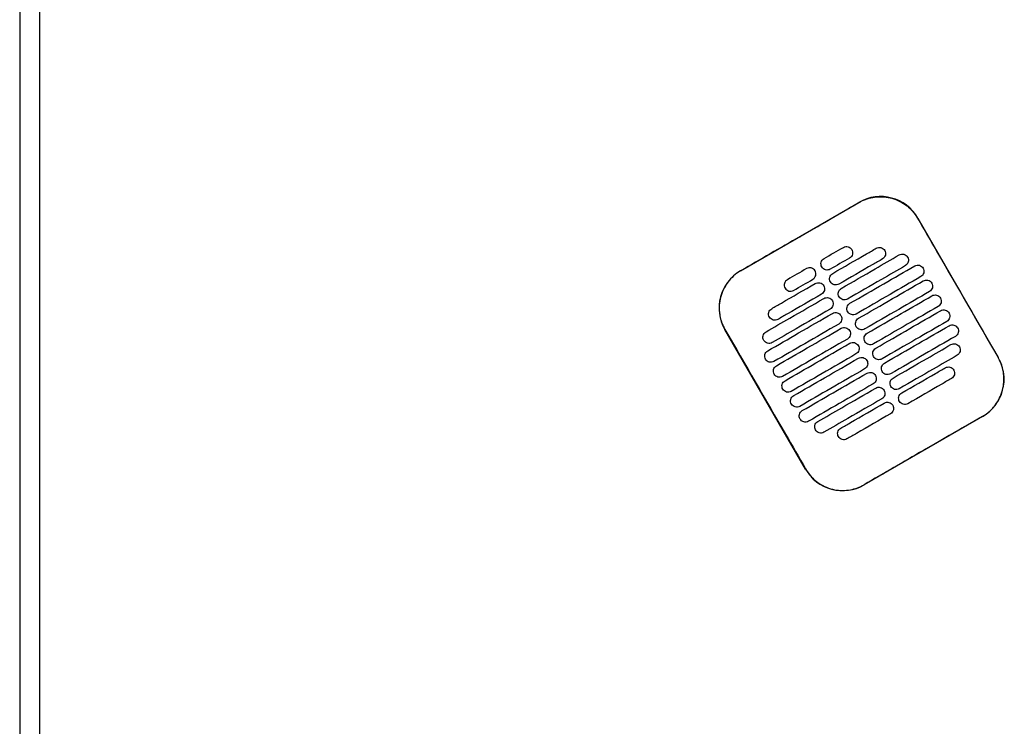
# Model space of a CAD drawing. Header units: metres. Extents: x 15.2 to 54.2, y -39.7 to 1.1.
# Tile 239 of 256: x 46.762 to 47.447, y -24.282 to -23.79. Entities that reach past the tile are written whole.
import ezdxf

# ---------------------------------------------------------------- set-up
doc = ezdxf.new("R2010")
doc.units = ezdxf.units.M
doc.header["$MEASUREMENT"] = 0
doc.layers.add('2D', color=252, linetype='Continuous')

# ---------------------------------------------------------------- blocks, each defined once
blk = doc.blocks.new('2D_QYOS_450')
at = {"layer": '2D'}
for p, q in [((-0.00003, -0.971), (-0.00003, -1.855)), ((-0.00003, -0.971), (-0.00003, -1.855)), ((0.01397, -1.855), (0.01397, -0.971)), ((0.01397, -1.855), (0.01397, -0.971)), ((0.50145, -1.16528), (0.58371, -1.11776)), ((0.6247, -1.12873), (0.68072, -1.22571)), ((0.54651, -1.30325), (0.49048, -1.20626)), ((0.66975, -1.2667), (0.58749, -1.31422))]:
    blk.add_line(p, q, dxfattribs=at)
for centre, start, end in [((0.59872, -1.14374), 30.01349, 120.01349), ((0.51646, -1.19126), 120.01349, 210.01349), ((0.65474, -1.24072), 300.01349, 30.01349), ((0.57248, -1.28824), 210.01349, 300.01349)]:
    blk.add_arc(centre, 0.03, start, end, dxfattribs=at)
for points, knots in [([(0.58377, -1.11786), (0.58443, -1.11748), (0.5851, -1.11712), (0.589, -1.11525), (0.59245, -1.11429), (0.59959, -1.11364), (0.60321, -1.11396), (0.61053, -1.11599), (0.61413, -1.11781), (0.62022, -1.12263), (0.62272, -1.12552), (0.6246, -1.12879)], [-8.20809, -8.20809, -8.20809, -8.20809, -7.978943, -7.978943, -6.912231, -6.912231, -5.830065, -5.830065, -4.632711, -4.632711, -3.498654, -3.498654, -3.498654, -3.498654]), ([(0.54264, -1.14163), (0.54427, -1.14069), (0.54589, -1.13975), (0.5614, -1.13079), (0.57279, -1.1242), (0.58377, -1.11786)], [-12.071476, -12.071476, -12.071476, -12.071476, -11.509189, -11.509189, -6.696301, -6.696301, -6.696301, -6.696301]), ([(0.6246, -1.12879), (0.62916, -1.13668), (0.63389, -1.14488), (0.65254, -1.17718), (0.66658, -1.20148), (0.68063, -1.22577)], [-3.18138, -3.18138, -3.18138, -3.18138, -2.673929, -2.673929, -1.133377, -1.133377, -1.133377, -1.133377]), ([(0.5655, -1.1672), (0.57337, -1.16266), (0.58123, -1.15811), (0.59134, -1.15228), (0.59358, -1.15098), (0.59581, -1.14969)], [0.699452, 0.699452, 0.699452, 0.699452, 3.425217, 3.425217, 4.200582, 4.200582, 4.200582, 4.200582]), ([(0.57293, -1.14905), (0.57335, -1.14881), (0.5739, -1.14859), (0.57508, -1.14844), (0.57563, -1.14848), (0.57671, -1.14876), (0.57723, -1.14901), (0.57819, -1.14974), (0.57855, -1.1502), (0.5788, -1.15063)], [-0.5513269, -0.5513269, -0.5513269, -0.5513269, -0.4030891, -0.4030891, -0.2776846, -0.2776846, -0.1471626, -0.1471626, 0, 0, 0, 0]), ([(0.5788, -1.15063), (0.57904, -1.15105), (0.57926, -1.1516), (0.57941, -1.15279), (0.57937, -1.15334), (0.57909, -1.15442), (0.57884, -1.15494), (0.57811, -1.15589), (0.57765, -1.15625), (0.57723, -1.1565)], [-0.5553938, -0.5553938, -0.5553938, -0.5553938, -0.4045733, -0.4045733, -0.2782728, -0.2782728, -0.147221, -0.147221, 0, 0, 0, 0]), ([(0.59581, -1.14969), (0.59624, -1.14945), (0.59679, -1.14923), (0.59797, -1.14908), (0.59852, -1.14912), (0.5996, -1.1494), (0.60011, -1.14965), (0.60107, -1.15038), (0.60144, -1.15084), (0.60168, -1.15127)], [-0.5513875, -0.5513875, -0.5513875, -0.5513875, -0.4031047, -0.4031047, -0.2776919, -0.2776919, -0.1471638, -0.1471638, 0, 0, 0, 0]), ([(0.55793, -1.16268), (0.55768, -1.16226), (0.55746, -1.16171), (0.55731, -1.16052), (0.55735, -1.15997), (0.55763, -1.15889), (0.55788, -1.15838), (0.55861, -1.15742), (0.55907, -1.15706), (0.5595, -1.15681)], [-0.5554178, -0.5554178, -0.5554178, -0.5554178, -0.4045751, -0.4045751, -0.2782741, -0.2782741, -0.1472211, -0.1472211, 0, 0, 0, 0]), ([(0.60012, -1.15714), (0.59788, -1.15843), (0.59564, -1.15972), (0.58553, -1.16556), (0.57767, -1.17011), (0.5698, -1.17465)], [2.649916, 2.649916, 2.649916, 2.649916, 3.425249, 3.425249, 6.151046, 6.151046, 6.151046, 6.151046]), ([(0.5715, -1.17759), (0.57937, -1.17305), (0.58724, -1.1685), (0.60066, -1.16075), (0.60622, -1.15754), (0.61177, -1.15433)], [0.699452, 0.699452, 0.699452, 0.699452, 3.42526, 3.42526, 5.350619, 5.350619, 5.350619, 5.350619]), ([(0.60168, -1.15127), (0.60193, -1.15169), (0.60215, -1.15224), (0.6023, -1.15343), (0.60226, -1.15398), (0.60198, -1.15506), (0.60173, -1.15557), (0.601, -1.15653), (0.60054, -1.15689), (0.60012, -1.15714)], [-0.5553353, -0.5553353, -0.5553353, -0.5553353, -0.4045593, -0.4045593, -0.278267, -0.278267, -0.1472205, -0.1472205, 0, 0, 0, 0]), ([(0.61177, -1.15433), (0.6122, -1.15408), (0.61275, -1.15387), (0.61393, -1.15372), (0.61448, -1.15375), (0.61556, -1.15404), (0.61607, -1.15429), (0.61703, -1.15502), (0.6174, -1.15548), (0.61764, -1.1559)], [-0.5514248, -0.5514248, -0.5514248, -0.5514248, -0.4031161, -0.4031161, -0.2776965, -0.2776965, -0.1471644, -0.1471644, 0, 0, 0, 0]), ([(0.61764, -1.1559), (0.61789, -1.15633), (0.61811, -1.15688), (0.61826, -1.15807), (0.61822, -1.15862), (0.61794, -1.15969), (0.61769, -1.16021), (0.61696, -1.16117), (0.6165, -1.16153), (0.61608, -1.16178)], [-0.5553003, -0.5553003, -0.5553003, -0.5553003, -0.4045497, -0.4045497, -0.2782639, -0.2782639, -0.1472208, -0.1472208, 0, 0, 0, 0]), ([(0.55325, -1.16538), (0.55301, -1.16496), (0.55264, -1.1645), (0.55168, -1.16377), (0.55116, -1.16352), (0.55009, -1.16324), (0.54953, -1.1632), (0.54835, -1.16335), (0.54781, -1.16357), (0.54738, -1.16381)], [0, 0, 0, 0, 0.1471605, 0.1471605, 0.2776781, 0.2776781, 0.4030803, 0.4030803, 0.5512777, 0.5512777, 0.5512777, 0.5512777]), ([(0.5638, -1.16426), (0.56337, -1.1645), (0.56283, -1.16472), (0.56164, -1.16487), (0.56109, -1.16483), (0.56002, -1.16455), (0.5595, -1.1643), (0.55854, -1.16357), (0.55817, -1.16311), (0.55793, -1.16268)], [-0.5512937, -0.5512937, -0.5512937, -0.5512937, -0.403082, -0.403082, -0.27768, -0.27768, -0.1471612, -0.1471612, 0, 0, 0, 0]), ([(0.61608, -1.16178), (0.61052, -1.16499), (0.60496, -1.1682), (0.59154, -1.17595), (0.58367, -1.1805), (0.5758, -1.18504)], [1.499949, 1.499949, 1.499949, 1.499949, 3.425284, 3.425284, 6.151116, 6.151116, 6.151116, 6.151116]), ([(0.5775, -1.18798), (0.58537, -1.18344), (0.59324, -1.1789), (0.60825, -1.17022), (0.61539, -1.1661), (0.62254, -1.16197)], [0.699452, 0.699452, 0.699452, 0.699452, 3.425292, 3.425292, 5.900643, 5.900643, 5.900643, 5.900643]), ([(0.62254, -1.16197), (0.62296, -1.16172), (0.62351, -1.16151), (0.62469, -1.16136), (0.62525, -1.16139), (0.62632, -1.16168), (0.62684, -1.16193), (0.6278, -1.16266), (0.62816, -1.16312), (0.62841, -1.16354)], [-0.5514378, -0.5514378, -0.5514378, -0.5514378, -0.4031217, -0.4031217, -0.2776979, -0.2776979, -0.1471642, -0.1471642, 0, 0, 0, 0]), ([(0.62841, -1.16354), (0.62865, -1.16397), (0.62887, -1.16452), (0.62902, -1.16571), (0.62898, -1.16626), (0.6287, -1.16733), (0.62845, -1.16785), (0.62772, -1.16881), (0.62727, -1.16917), (0.62684, -1.16942)], [-0.5552876, -0.5552876, -0.5552876, -0.5552876, -0.4045446, -0.4045446, -0.2782629, -0.2782629, -0.1472212, -0.1472212, 0, 0, 0, 0]), ([(0.50151, -1.16538), (0.50145, -1.16541), (0.50139, -1.16544), (0.49792, -1.16748), (0.49494, -1.17014), (0.49019, -1.17646), (0.48846, -1.18006), (0.4866, -1.18736), (0.48635, -1.19097), (0.48707, -1.19749), (0.48784, -1.20037), (0.48947, -1.20416), (0.49, -1.2052), (0.49058, -1.20621)], [8.273299, 8.273299, 8.273299, 8.273299, 8.293543, 8.293543, 9.48086, 9.48086, 10.665623, 10.665623, 11.74288, 11.74288, 12.632334, 12.632334, 12.981673, 12.981673, 12.981673, 12.981673]), ([(0.55168, -1.17126), (0.55211, -1.17101), (0.55257, -1.17065), (0.55329, -1.16969), (0.55355, -1.16917), (0.55383, -1.1681), (0.55386, -1.16755), (0.55372, -1.16636), (0.5535, -1.16581), (0.55325, -1.16538)], [0, 0, 0, 0, 0.1472222, 0.1472222, 0.2782773, 0.2782773, 0.4045795, 0.4045795, 0.5554397, 0.5554397, 0.5554397, 0.5554397]), ([(0.56393, -1.17307), (0.56369, -1.17265), (0.56347, -1.1721), (0.56332, -1.17091), (0.56335, -1.17036), (0.56364, -1.16929), (0.56389, -1.16877), (0.56462, -1.16781), (0.56507, -1.16745), (0.5655, -1.1672)], [-0.5553983, -0.5553983, -0.5553983, -0.5553983, -0.4045681, -0.4045681, -0.278271, -0.278271, -0.1472202, -0.1472202, 0, 0, 0, 0]), ([(0.62684, -1.16942), (0.6197, -1.17354), (0.61255, -1.17767), (0.59754, -1.18634), (0.58967, -1.19089), (0.5818, -1.19543)], [0.949973, 0.949973, 0.949973, 0.949973, 3.425307, 3.425307, 6.151164, 6.151164, 6.151164, 6.151164]), ([(0.52307, -1.19171), (0.52531, -1.19042), (0.52754, -1.18913), (0.53765, -1.18329), (0.54552, -1.17875), (0.55338, -1.1742)], [2.649852, 2.649852, 2.649852, 2.649852, 3.425217, 3.425217, 6.150983, 6.150983, 6.150983, 6.150983]), ([(0.53395, -1.17157), (0.53353, -1.17181), (0.53307, -1.17218), (0.53234, -1.17313), (0.53209, -1.17365), (0.53181, -1.17472), (0.53177, -1.17528), (0.53192, -1.17647), (0.53214, -1.17702), (0.53238, -1.17744)], [0, 0, 0, 0, 0.147223, 0.147223, 0.2782783, 0.2782783, 0.4045781, 0.4045781, 0.5554474, 0.5554474, 0.5554474, 0.5554474]), ([(0.53238, -1.17744), (0.53263, -1.17786), (0.53299, -1.17832), (0.53395, -1.17906), (0.53447, -1.17931), (0.53555, -1.17959), (0.5361, -1.17963), (0.53728, -1.17948), (0.53783, -1.17926), (0.53825, -1.17902)], [0, 0, 0, 0, 0.1471602, 0.1471602, 0.2776775, 0.2776775, 0.4030818, 0.4030818, 0.5512681, 0.5512681, 0.5512681, 0.5512681]), ([(0.55338, -1.1742), (0.55381, -1.17396), (0.55436, -1.17374), (0.55554, -1.17359), (0.55609, -1.17363), (0.55717, -1.17391), (0.55768, -1.17416), (0.55864, -1.17489), (0.55901, -1.17535), (0.55925, -1.17578)], [-0.5512944, -0.5512944, -0.5512944, -0.5512944, -0.4030833, -0.4030833, -0.2776787, -0.2776787, -0.1471599, -0.1471599, 0, 0, 0, 0]), ([(0.55925, -1.17578), (0.5595, -1.1762), (0.55972, -1.17675), (0.55987, -1.17794), (0.55983, -1.17849), (0.55955, -1.17957), (0.5593, -1.18008), (0.55857, -1.18104), (0.55811, -1.1814), (0.55769, -1.18165)], [-0.5554159, -0.5554159, -0.5554159, -0.5554159, -0.4045716, -0.4045716, -0.2782736, -0.2782736, -0.1472211, -0.1472211, 0, 0, 0, 0]), ([(0.5698, -1.17465), (0.56938, -1.17489), (0.56883, -1.17511), (0.56765, -1.17526), (0.56709, -1.17522), (0.56602, -1.17494), (0.5655, -1.17469), (0.56454, -1.17396), (0.56418, -1.1735), (0.56393, -1.17307)], [-0.5513071, -0.5513071, -0.5513071, -0.5513071, -0.4030846, -0.4030846, -0.2776802, -0.2776802, -0.1471604, -0.1471604, 0, 0, 0, 0]), ([(0.56993, -1.18347), (0.56969, -1.18304), (0.56947, -1.18249), (0.56932, -1.1813), (0.56936, -1.18075), (0.56964, -1.17968), (0.56989, -1.17916), (0.57062, -1.1782), (0.57108, -1.17784), (0.5715, -1.17759)], [-0.5553838, -0.5553838, -0.5553838, -0.5553838, -0.4045626, -0.4045626, -0.2782686, -0.2782686, -0.1472195, -0.1472195, 0, 0, 0, 0]), ([(0.58351, -1.19838), (0.59137, -1.19383), (0.59924, -1.18929), (0.61425, -1.18061), (0.6214, -1.17649), (0.62854, -1.17236)], [0.699452, 0.699452, 0.699452, 0.699452, 3.425313, 3.425313, 5.900643, 5.900643, 5.900643, 5.900643]), ([(0.62854, -1.17236), (0.62896, -1.17212), (0.62951, -1.1719), (0.63069, -1.17175), (0.63125, -1.17179), (0.63232, -1.17207), (0.63284, -1.17232), (0.6338, -1.17305), (0.63417, -1.17351), (0.63441, -1.17393)], [-0.5514274, -0.5514274, -0.5514274, -0.5514274, -0.4031209, -0.4031209, -0.2776962, -0.2776962, -0.1471634, -0.1471634, 0, 0, 0, 0]), ([(0.63441, -1.17393), (0.63466, -1.17436), (0.63488, -1.17491), (0.63502, -1.1761), (0.63499, -1.17665), (0.63471, -1.17772), (0.63445, -1.17824), (0.63373, -1.1792), (0.63327, -1.17956), (0.63284, -1.17981)], [-0.5552953, -0.5552953, -0.5552953, -0.5552953, -0.4045437, -0.4045437, -0.2782634, -0.2782634, -0.1472215, -0.1472215, 0, 0, 0, 0]), ([(0.51911, -1.20786), (0.52467, -1.20465), (0.53023, -1.20144), (0.54365, -1.19368), (0.55152, -1.18914), (0.55939, -1.18459)], [1.499901, 1.499901, 1.499901, 1.499901, 3.42526, 3.42526, 6.151068, 6.151068, 6.151068, 6.151068]), ([(0.55769, -1.18165), (0.54982, -1.18619), (0.54195, -1.19074), (0.53185, -1.19657), (0.52961, -1.19787), (0.52737, -1.19916)], [0.699452, 0.699452, 0.699452, 0.699452, 3.425249, 3.425249, 4.200582, 4.200582, 4.200582, 4.200582]), ([(0.55939, -1.18459), (0.55981, -1.18435), (0.56036, -1.18413), (0.56154, -1.18398), (0.56209, -1.18402), (0.56317, -1.1843), (0.56369, -1.18455), (0.56465, -1.18528), (0.56501, -1.18574), (0.56526, -1.18617)], [-0.5513075, -0.5513075, -0.5513075, -0.5513075, -0.4030857, -0.4030857, -0.2776792, -0.2776792, -0.1471593, -0.1471593, 0, 0, 0, 0]), ([(0.5758, -1.18504), (0.57538, -1.18529), (0.57483, -1.1855), (0.57365, -1.18565), (0.5731, -1.18562), (0.57202, -1.18533), (0.5715, -1.18508), (0.57054, -1.18435), (0.57018, -1.18389), (0.56993, -1.18347)], [-0.5513171, -0.5513171, -0.5513171, -0.5513171, -0.4030867, -0.4030867, -0.2776803, -0.2776803, -0.1471597, -0.1471597, 0, 0, 0, 0]), ([(0.63284, -1.17981), (0.6257, -1.18393), (0.61855, -1.18806), (0.60354, -1.19673), (0.59567, -1.20128), (0.58781, -1.20582)], [0.949998, 0.949998, 0.949998, 0.949998, 3.42532, 3.42532, 6.151189, 6.151189, 6.151189, 6.151189]), ([(0.58951, -1.20877), (0.59738, -1.20422), (0.60524, -1.19968), (0.62026, -1.191), (0.6274, -1.18688), (0.63454, -1.18275)], [0.699452, 0.699452, 0.699452, 0.699452, 3.425322, 3.425322, 5.900643, 5.900643, 5.900643, 5.900643]), ([(0.63454, -1.18275), (0.63497, -1.18251), (0.63552, -1.18229), (0.6367, -1.18214), (0.63725, -1.18218), (0.63833, -1.18246), (0.63884, -1.18271), (0.6398, -1.18344), (0.64017, -1.1839), (0.64041, -1.18433)], [-0.5514139, -0.5514139, -0.5514139, -0.5514139, -0.4031194, -0.4031194, -0.2776944, -0.2776944, -0.1471626, -0.1471626, 0, 0, 0, 0]), ([(0.64041, -1.18433), (0.64066, -1.18475), (0.64088, -1.1853), (0.64103, -1.18649), (0.64099, -1.18704), (0.64071, -1.18812), (0.64046, -1.18863), (0.63973, -1.18959), (0.63927, -1.18995), (0.63885, -1.1902)], [-0.5553076, -0.5553076, -0.5553076, -0.5553076, -0.4045445, -0.4045445, -0.2782646, -0.2782646, -0.1472219, -0.1472219, 0, 0, 0, 0]), ([(0.5215, -1.19758), (0.52126, -1.19716), (0.52104, -1.19661), (0.52089, -1.19542), (0.52092, -1.19487), (0.52121, -1.1938), (0.52146, -1.19328), (0.52219, -1.19232), (0.52264, -1.19196), (0.52307, -1.19171)], [-0.555418, -0.555418, -0.555418, -0.555418, -0.4045683, -0.4045683, -0.2782762, -0.2782762, -0.1472238, -0.1472238, 0, 0, 0, 0]), ([(0.56526, -1.18617), (0.5655, -1.18659), (0.56572, -1.18714), (0.56587, -1.18833), (0.56583, -1.18888), (0.56555, -1.18996), (0.5653, -1.19047), (0.56457, -1.19143), (0.56411, -1.19179), (0.56369, -1.19204)], [-0.555397, -0.555397, -0.555397, -0.555397, -0.4045652, -0.4045652, -0.2782705, -0.2782705, -0.1472202, -0.1472202, 0, 0, 0, 0]), ([(0.57593, -1.19386), (0.57569, -1.19343), (0.57547, -1.19288), (0.57532, -1.19169), (0.57536, -1.19114), (0.57564, -1.19007), (0.57589, -1.18955), (0.57662, -1.1886), (0.57708, -1.18823), (0.5775, -1.18798)], [-0.5553742, -0.5553742, -0.5553742, -0.5553742, -0.4045587, -0.4045587, -0.278267, -0.278267, -0.1472191, -0.1472191, 0, 0, 0, 0]), ([(0.63885, -1.1902), (0.6317, -1.19432), (0.62456, -1.19845), (0.60954, -1.20712), (0.60168, -1.21167), (0.59381, -1.21621)], [0.950001, 0.950001, 0.950001, 0.950001, 3.425322, 3.425322, 6.151192, 6.151192, 6.151192, 6.151192]), ([(0.52035, -1.221), (0.5275, -1.21687), (0.53464, -1.21274), (0.54965, -1.20407), (0.55752, -1.19953), (0.56539, -1.19498)], [0.949941, 0.949941, 0.949941, 0.949941, 3.425292, 3.425292, 6.151132, 6.151132, 6.151132, 6.151132]), ([(0.52737, -1.19916), (0.52695, -1.1994), (0.5264, -1.19962), (0.52522, -1.19977), (0.52466, -1.19973), (0.52359, -1.19945), (0.52307, -1.1992), (0.52211, -1.19847), (0.52175, -1.19801), (0.5215, -1.19758)], [-0.5513007, -0.5513007, -0.5513007, -0.5513007, -0.4030941, -0.4030941, -0.2776814, -0.2776814, -0.1471603, -0.1471603, 0, 0, 0, 0]), ([(0.56369, -1.19204), (0.55582, -1.19658), (0.54795, -1.20113), (0.53453, -1.20888), (0.52897, -1.21209), (0.52341, -1.2153)], [0.699452, 0.699452, 0.699452, 0.699452, 3.425284, 3.425284, 5.350619, 5.350619, 5.350619, 5.350619]), ([(0.56539, -1.19498), (0.56581, -1.19474), (0.56636, -1.19452), (0.56754, -1.19437), (0.56809, -1.19441), (0.56917, -1.19469), (0.56969, -1.19494), (0.57065, -1.19567), (0.57101, -1.19613), (0.57126, -1.19656)], [-0.5513173, -0.5513173, -0.5513173, -0.5513173, -0.4030875, -0.4030875, -0.2776797, -0.2776797, -0.147159, -0.147159, 0, 0, 0, 0]), ([(0.57126, -1.19656), (0.5715, -1.19698), (0.57172, -1.19753), (0.57187, -1.19872), (0.57183, -1.19927), (0.57155, -1.20035), (0.5713, -1.20086), (0.57057, -1.20182), (0.57012, -1.20218), (0.56969, -1.20243)], [-0.555383, -0.555383, -0.555383, -0.555383, -0.4045604, -0.4045604, -0.2782682, -0.2782682, -0.1472195, -0.1472195, 0, 0, 0, 0]), ([(0.5818, -1.19543), (0.58138, -1.19568), (0.58083, -1.19589), (0.57965, -1.19604), (0.5791, -1.19601), (0.57802, -1.19572), (0.5775, -1.19547), (0.57655, -1.19474), (0.57618, -1.19428), (0.57593, -1.19386)], [-0.5513237, -0.5513237, -0.5513237, -0.5513237, -0.4030882, -0.4030882, -0.2776804, -0.2776804, -0.1471592, -0.1471592, 0, 0, 0, 0]), ([(0.58194, -1.20425), (0.58169, -1.20383), (0.58147, -1.20327), (0.58132, -1.20209), (0.58136, -1.20153), (0.58164, -1.20046), (0.58189, -1.19994), (0.58262, -1.19899), (0.58308, -1.19862), (0.58351, -1.19838)], [-0.5553693, -0.5553693, -0.5553693, -0.5553693, -0.4045566, -0.4045566, -0.2782661, -0.2782661, -0.1472189, -0.1472189, 0, 0, 0, 0]), ([(0.59551, -1.21916), (0.60338, -1.21461), (0.61125, -1.21007), (0.62626, -1.2014), (0.6334, -1.19727), (0.64055, -1.19314)], [0.699452, 0.699452, 0.699452, 0.699452, 3.425321, 3.425321, 5.900643, 5.900643, 5.900643, 5.900643]), ([(0.64055, -1.19314), (0.64097, -1.1929), (0.64152, -1.19268), (0.6427, -1.19253), (0.64325, -1.19257), (0.64433, -1.19285), (0.64485, -1.1931), (0.64581, -1.19383), (0.64617, -1.19429), (0.64642, -1.19472)], [-0.551397, -0.551397, -0.551397, -0.551397, -0.4031173, -0.4031173, -0.2776925, -0.2776925, -0.1471621, -0.1471621, 0, 0, 0, 0]), ([(0.64642, -1.19472), (0.64666, -1.19514), (0.64688, -1.19569), (0.64703, -1.19688), (0.64699, -1.19743), (0.64671, -1.19851), (0.64646, -1.19902), (0.64573, -1.19998), (0.64527, -1.20034), (0.64485, -1.20059)], [-0.5553245, -0.5553245, -0.5553245, -0.5553245, -0.4045471, -0.4045471, -0.2782667, -0.2782667, -0.1472226, -0.1472226, 0, 0, 0, 0]), ([(0.56969, -1.20243), (0.56182, -1.20697), (0.55396, -1.21152), (0.53894, -1.22019), (0.5318, -1.22432), (0.52465, -1.22845)], [0.699452, 0.699452, 0.699452, 0.699452, 3.425308, 3.425308, 5.900643, 5.900643, 5.900643, 5.900643]), ([(0.52636, -1.23139), (0.5335, -1.22726), (0.54064, -1.22314), (0.55566, -1.21446), (0.56352, -1.20992), (0.57139, -1.20537)], [0.949982, 0.949982, 0.949982, 0.949982, 3.425312, 3.425312, 6.151173, 6.151173, 6.151173, 6.151173]), ([(0.57139, -1.20537), (0.57181, -1.20513), (0.57236, -1.20491), (0.57354, -1.20476), (0.5741, -1.2048), (0.57517, -1.20508), (0.57569, -1.20533), (0.57665, -1.20606), (0.57702, -1.20652), (0.57726, -1.20695)], [-0.5513238, -0.5513238, -0.5513238, -0.5513238, -0.4030887, -0.4030887, -0.27768, -0.27768, -0.1471588, -0.1471588, 0, 0, 0, 0]), ([(0.58781, -1.20582), (0.58738, -1.20607), (0.58684, -1.20628), (0.58565, -1.20643), (0.5851, -1.2064), (0.58403, -1.20612), (0.58351, -1.20586), (0.58255, -1.20513), (0.58218, -1.20467), (0.58194, -1.20425)], [-0.551327, -0.551327, -0.551327, -0.551327, -0.403089, -0.403089, -0.2776804, -0.2776804, -0.1471589, -0.1471589, 0, 0, 0, 0]), ([(0.64485, -1.20059), (0.6377, -1.20472), (0.63056, -1.20884), (0.61555, -1.21751), (0.60768, -1.22206), (0.59981, -1.2266)], [0.949982, 0.949982, 0.949982, 0.949982, 3.425312, 3.425312, 6.151173, 6.151173, 6.151173, 6.151173]), ([(0.60151, -1.22955), (0.60938, -1.225), (0.61725, -1.22046), (0.63226, -1.21179), (0.6394, -1.20766), (0.64655, -1.20353)], [0.699452, 0.699452, 0.699452, 0.699452, 3.425308, 3.425308, 5.900643, 5.900643, 5.900643, 5.900643]), ([(0.64655, -1.20353), (0.64697, -1.20329), (0.64752, -1.20307), (0.6487, -1.20292), (0.64925, -1.20296), (0.65033, -1.20324), (0.65085, -1.20349), (0.65181, -1.20422), (0.65217, -1.20468), (0.65242, -1.20511)], [-0.551377, -0.551377, -0.551377, -0.551377, -0.4031143, -0.4031143, -0.2776905, -0.2776905, -0.1471617, -0.1471617, 0, 0, 0, 0]), ([(0.65242, -1.20511), (0.65266, -1.20553), (0.65288, -1.20608), (0.65303, -1.20727), (0.65299, -1.20782), (0.65271, -1.2089), (0.65246, -1.20941), (0.65173, -1.21037), (0.65128, -1.21073), (0.65085, -1.21098)], [-0.5553462, -0.5553462, -0.5553462, -0.5553462, -0.4045514, -0.4045514, -0.2782696, -0.2782696, -0.1472236, -0.1472236, 0, 0, 0, 0]), ([(0.49058, -1.20621), (0.50462, -1.2305), (0.51866, -1.25479), (0.53733, -1.28712), (0.54196, -1.29516), (0.5466, -1.30319)], [1.133412, 1.133412, 1.133412, 1.133412, 2.681586, 2.681586, 3.193366, 3.193366, 3.193366, 3.193366]), ([(0.51754, -1.21373), (0.5173, -1.21331), (0.51708, -1.21275), (0.51693, -1.21157), (0.51697, -1.21101), (0.51725, -1.20994), (0.5175, -1.20942), (0.51823, -1.20847), (0.51869, -1.2081), (0.51911, -1.20786)], [-0.55538, -0.55538, -0.55538, -0.55538, -0.4045589, -0.4045589, -0.278273, -0.278273, -0.147224, -0.147224, 0, 0, 0, 0]), ([(0.57726, -1.20695), (0.57751, -1.20737), (0.57773, -1.20792), (0.57787, -1.20911), (0.57784, -1.20966), (0.57756, -1.21074), (0.5773, -1.21126), (0.57658, -1.21221), (0.57612, -1.21257), (0.57569, -1.21282)], [-0.5553737, -0.5553737, -0.5553737, -0.5553737, -0.4045574, -0.4045574, -0.2782667, -0.2782667, -0.1472191, -0.1472191, 0, 0, 0, 0]), ([(0.58794, -1.21464), (0.5877, -1.21422), (0.58748, -1.21366), (0.58733, -1.21248), (0.58736, -1.21192), (0.58765, -1.21085), (0.5879, -1.21033), (0.58863, -1.20938), (0.58908, -1.20901), (0.58951, -1.20877)], [-0.5553691, -0.5553691, -0.5553691, -0.5553691, -0.4045561, -0.4045561, -0.278266, -0.278266, -0.1472189, -0.1472189, 0, 0, 0, 0]), ([(0.65085, -1.21098), (0.64371, -1.21511), (0.63656, -1.21923), (0.62155, -1.22791), (0.61368, -1.23245), (0.60581, -1.237)], [0.949941, 0.949941, 0.949941, 0.949941, 3.425291, 3.425291, 6.151132, 6.151132, 6.151132, 6.151132]), ([(0.52341, -1.2153), (0.52299, -1.21555), (0.52244, -1.21576), (0.52126, -1.21591), (0.52071, -1.21588), (0.51963, -1.2156), (0.51911, -1.21534), (0.51816, -1.21461), (0.51779, -1.21415), (0.51754, -1.21373)], [-0.551342, -0.551342, -0.551342, -0.551342, -0.4031061, -0.4031061, -0.2776864, -0.2776864, -0.147161, -0.147161, 0, 0, 0, 0]), ([(0.57569, -1.21282), (0.56783, -1.21736), (0.55996, -1.22191), (0.54495, -1.23058), (0.5378, -1.23471), (0.53066, -1.23884)], [0.699452, 0.699452, 0.699452, 0.699452, 3.425321, 3.425321, 5.900643, 5.900643, 5.900643, 5.900643]), ([(0.53236, -1.24178), (0.5395, -1.23765), (0.54665, -1.23353), (0.56166, -1.22485), (0.56953, -1.22031), (0.57739, -1.21576)], [0.950001, 0.950001, 0.950001, 0.950001, 3.425322, 3.425322, 6.151192, 6.151192, 6.151192, 6.151192]), ([(0.57739, -1.21576), (0.57782, -1.21552), (0.57837, -1.2153), (0.57955, -1.21515), (0.5801, -1.21519), (0.58118, -1.21547), (0.58169, -1.21572), (0.58265, -1.21645), (0.58302, -1.21691), (0.58326, -1.21734)], [-0.551327, -0.551327, -0.551327, -0.551327, -0.4030892, -0.4030892, -0.2776802, -0.2776802, -0.1471588, -0.1471588, 0, 0, 0, 0]), ([(0.58326, -1.21734), (0.58351, -1.21776), (0.58373, -1.21831), (0.58388, -1.2195), (0.58384, -1.22005), (0.58356, -1.22113), (0.58331, -1.22165), (0.58258, -1.2226), (0.58212, -1.22297), (0.5817, -1.22321)], [-0.5553691, -0.5553691, -0.5553691, -0.5553691, -0.4045561, -0.4045561, -0.278266, -0.278266, -0.1472189, -0.1472189, 0, 0, 0, 0]), ([(0.59381, -1.21621), (0.59339, -1.21646), (0.59284, -1.21668), (0.59166, -1.21682), (0.5911, -1.21679), (0.59003, -1.21651), (0.58951, -1.21625), (0.58855, -1.21552), (0.58819, -1.21506), (0.58794, -1.21464)], [-0.551327, -0.551327, -0.551327, -0.551327, -0.4030892, -0.4030892, -0.2776802, -0.2776802, -0.1471588, -0.1471588, 0, 0, 0, 0]), ([(0.60751, -1.23994), (0.61538, -1.23539), (0.62325, -1.23085), (0.63668, -1.22309), (0.64223, -1.21988), (0.64779, -1.21667)], [0.699452, 0.699452, 0.699452, 0.699452, 3.425284, 3.425284, 5.350619, 5.350619, 5.350619, 5.350619]), ([(0.64779, -1.21667), (0.64821, -1.21643), (0.64876, -1.21621), (0.64994, -1.21606), (0.65049, -1.2161), (0.65157, -1.21638), (0.65209, -1.21663), (0.65305, -1.21737), (0.65341, -1.21782), (0.65366, -1.21825)], [-0.5513421, -0.5513421, -0.5513421, -0.5513421, -0.4031061, -0.4031061, -0.2776864, -0.2776864, -0.147161, -0.147161, 0, 0, 0, 0]), ([(0.65366, -1.21825), (0.6539, -1.21867), (0.65412, -1.21922), (0.65427, -1.22041), (0.65423, -1.22096), (0.65395, -1.22204), (0.6537, -1.22256), (0.65297, -1.22351), (0.65252, -1.22388), (0.65209, -1.22412)], [-0.5553798, -0.5553798, -0.5553798, -0.5553798, -0.4045588, -0.4045588, -0.278273, -0.278273, -0.147224, -0.147224, 0, 0, 0, 0]), ([(0.51878, -1.22687), (0.51854, -1.22645), (0.51832, -1.2259), (0.51817, -1.22471), (0.51821, -1.22415), (0.51849, -1.22308), (0.51874, -1.22256), (0.51947, -1.22161), (0.51993, -1.22124), (0.52035, -1.221)], [-0.5553464, -0.5553464, -0.5553464, -0.5553464, -0.4045515, -0.4045515, -0.2782697, -0.2782697, -0.1472236, -0.1472236, 0, 0, 0, 0]), ([(0.5817, -1.22321), (0.57383, -1.22776), (0.56596, -1.2323), (0.55095, -1.24097), (0.5438, -1.2451), (0.53666, -1.24923)], [0.699452, 0.699452, 0.699452, 0.699452, 3.425322, 3.425322, 5.900643, 5.900643, 5.900643, 5.900643]), ([(0.5834, -1.22615), (0.58382, -1.22591), (0.58437, -1.22569), (0.58555, -1.22554), (0.5861, -1.22558), (0.58718, -1.22586), (0.5877, -1.22611), (0.58866, -1.22685), (0.58902, -1.22731), (0.58927, -1.22773)], [-0.5513269, -0.5513269, -0.5513269, -0.5513269, -0.403089, -0.403089, -0.2776804, -0.2776804, -0.1471589, -0.1471589, 0, 0, 0, 0]), ([(0.59394, -1.22503), (0.5937, -1.22461), (0.59348, -1.22406), (0.59333, -1.22287), (0.59337, -1.22231), (0.59365, -1.22124), (0.5939, -1.22072), (0.59463, -1.21977), (0.59509, -1.2194), (0.59551, -1.21916)], [-0.5553737, -0.5553737, -0.5553737, -0.5553737, -0.4045574, -0.4045574, -0.2782667, -0.2782667, -0.1472191, -0.1472191, 0, 0, 0, 0]), ([(0.59981, -1.2266), (0.59939, -1.22685), (0.59884, -1.22707), (0.59766, -1.22721), (0.59711, -1.22718), (0.59603, -1.2269), (0.59551, -1.22664), (0.59455, -1.22591), (0.59419, -1.22545), (0.59394, -1.22503)], [-0.5513238, -0.5513238, -0.5513238, -0.5513238, -0.4030887, -0.4030887, -0.27768, -0.27768, -0.1471588, -0.1471588, 0, 0, 0, 0]), ([(0.65209, -1.22412), (0.64653, -1.22733), (0.64098, -1.23054), (0.62755, -1.2383), (0.61968, -1.24284), (0.61182, -1.24739)], [1.499901, 1.499901, 1.499901, 1.499901, 3.42526, 3.42526, 6.151068, 6.151068, 6.151068, 6.151068]), ([(0.66969, -1.2666), (0.67097, -1.26586), (0.6722, -1.26503), (0.67535, -1.26252), (0.67713, -1.26069), (0.67866, -1.25866), (0.68096, -1.25559), (0.68264, -1.25212), (0.68461, -1.24473), (0.68488, -1.24088), (0.68395, -1.23326), (0.68274, -1.22955), (0.68078, -1.22604), (0.6807, -1.2259), (0.68063, -1.22577)], [17.619777, 17.619777, 17.619777, 17.619777, 18.064718, 18.064718, 18.827754, 18.827754, 18.827754, 19.97637, 19.97637, 21.122539, 21.122539, 22.281306, 22.281306, 22.328075, 22.328075, 22.328075, 22.328075]), ([(0.52465, -1.22845), (0.52423, -1.22869), (0.52368, -1.22891), (0.5225, -1.22906), (0.52195, -1.22902), (0.52087, -1.22874), (0.52035, -1.22849), (0.5194, -1.22775), (0.51903, -1.22729), (0.51878, -1.22687)], [-0.5513769, -0.5513769, -0.5513769, -0.5513769, -0.4031143, -0.4031143, -0.2776905, -0.2776905, -0.1471617, -0.1471617, 0, 0, 0, 0]), ([(0.52479, -1.23726), (0.52454, -1.23684), (0.52432, -1.23629), (0.52417, -1.2351), (0.52421, -1.23455), (0.52449, -1.23347), (0.52474, -1.23295), (0.52547, -1.232), (0.52593, -1.23163), (0.52636, -1.23139)], [-0.5553248, -0.5553248, -0.5553248, -0.5553248, -0.4045472, -0.4045472, -0.2782668, -0.2782668, -0.1472227, -0.1472227, 0, 0, 0, 0]), ([(0.53836, -1.25217), (0.5455, -1.24804), (0.55265, -1.24392), (0.56766, -1.23524), (0.57553, -1.2307), (0.5834, -1.22615)], [0.949998, 0.949998, 0.949998, 0.949998, 3.42532, 3.42532, 6.151189, 6.151189, 6.151189, 6.151189]), ([(0.58927, -1.22773), (0.58951, -1.22815), (0.58973, -1.2287), (0.58988, -1.22989), (0.58984, -1.23045), (0.58956, -1.23152), (0.58931, -1.23204), (0.58858, -1.23299), (0.58812, -1.23336), (0.5877, -1.2336)], [-0.5553693, -0.5553693, -0.5553693, -0.5553693, -0.4045566, -0.4045566, -0.2782661, -0.2782661, -0.1472189, -0.1472189, 0, 0, 0, 0]), ([(0.59994, -1.23542), (0.5997, -1.235), (0.59948, -1.23445), (0.59933, -1.23326), (0.59937, -1.2327), (0.59965, -1.23163), (0.5999, -1.23111), (0.60063, -1.23016), (0.60109, -1.22979), (0.60151, -1.22955)], [-0.555383, -0.555383, -0.555383, -0.555383, -0.4045605, -0.4045605, -0.2782682, -0.2782682, -0.1472195, -0.1472195, 0, 0, 0, 0]), ([(0.61352, -1.25033), (0.62138, -1.24579), (0.62925, -1.24124), (0.63936, -1.2354), (0.6416, -1.23411), (0.64383, -1.23282)], [0.699452, 0.699452, 0.699452, 0.699452, 3.425249, 3.425249, 4.200582, 4.200582, 4.200582, 4.200582]), ([(0.64383, -1.23282), (0.64426, -1.23257), (0.6448, -1.23236), (0.64599, -1.23221), (0.64654, -1.23224), (0.64761, -1.23252), (0.64813, -1.23278), (0.64909, -1.23351), (0.64946, -1.23397), (0.6497, -1.23439)], [-0.5513007, -0.5513007, -0.5513007, -0.5513007, -0.4030941, -0.4030941, -0.2776814, -0.2776814, -0.1471603, -0.1471603, 0, 0, 0, 0]), ([(0.53066, -1.23884), (0.53023, -1.23908), (0.52969, -1.2393), (0.5285, -1.23945), (0.52795, -1.23941), (0.52688, -1.23913), (0.52636, -1.23888), (0.5254, -1.23815), (0.52503, -1.23769), (0.52479, -1.23726)], [-0.5513969, -0.5513969, -0.5513969, -0.5513969, -0.4031172, -0.4031172, -0.2776925, -0.2776925, -0.1471621, -0.1471621, 0, 0, 0, 0]), ([(0.5877, -1.2336), (0.57983, -1.23815), (0.57196, -1.24269), (0.55695, -1.25136), (0.54981, -1.25549), (0.54266, -1.25962)], [0.699452, 0.699452, 0.699452, 0.699452, 3.425313, 3.425313, 5.900643, 5.900643, 5.900643, 5.900643]), ([(0.54436, -1.26256), (0.55151, -1.25843), (0.55865, -1.25431), (0.57366, -1.24564), (0.58153, -1.24109), (0.5894, -1.23655)], [0.949972, 0.949972, 0.949972, 0.949972, 3.425307, 3.425307, 6.151164, 6.151164, 6.151164, 6.151164]), ([(0.5894, -1.23655), (0.58982, -1.2363), (0.59037, -1.23608), (0.59155, -1.23594), (0.5921, -1.23597), (0.59318, -1.23625), (0.5937, -1.23651), (0.59466, -1.23724), (0.59502, -1.2377), (0.59527, -1.23812)], [-0.5513236, -0.5513236, -0.5513236, -0.5513236, -0.4030881, -0.4030881, -0.2776804, -0.2776804, -0.1471592, -0.1471592, 0, 0, 0, 0]), ([(0.59527, -1.23812), (0.59551, -1.23854), (0.59573, -1.23909), (0.59588, -1.24028), (0.59584, -1.24084), (0.59556, -1.24191), (0.59531, -1.24243), (0.59458, -1.24338), (0.59413, -1.24375), (0.5937, -1.24399)], [-0.5553742, -0.5553742, -0.5553742, -0.5553742, -0.4045587, -0.4045587, -0.278267, -0.278267, -0.1472191, -0.1472191, 0, 0, 0, 0]), ([(0.60581, -1.237), (0.60539, -1.23724), (0.60484, -1.23746), (0.60366, -1.23761), (0.60311, -1.23757), (0.60203, -1.23729), (0.60151, -1.23704), (0.60056, -1.2363), (0.60019, -1.23584), (0.59994, -1.23542)], [-0.5513173, -0.5513173, -0.5513173, -0.5513173, -0.4030875, -0.4030875, -0.2776797, -0.2776797, -0.147159, -0.147159, 0, 0, 0, 0]), ([(0.6497, -1.23439), (0.64995, -1.23482), (0.65017, -1.23537), (0.65032, -1.23656), (0.65028, -1.23711), (0.65, -1.23818), (0.64975, -1.2387), (0.64902, -1.23965), (0.64856, -1.24002), (0.64814, -1.24026)], [-0.5554179, -0.5554179, -0.5554179, -0.5554179, -0.4045683, -0.4045683, -0.2782761, -0.2782761, -0.1472238, -0.1472238, 0, 0, 0, 0]), ([(0.53079, -1.24765), (0.53055, -1.24723), (0.53033, -1.24668), (0.53018, -1.24549), (0.53021, -1.24494), (0.5305, -1.24386), (0.53075, -1.24335), (0.53148, -1.24239), (0.53193, -1.24203), (0.53236, -1.24178)], [-0.5553078, -0.5553078, -0.5553078, -0.5553078, -0.4045446, -0.4045446, -0.2782647, -0.2782647, -0.147222, -0.147222, 0, 0, 0, 0]), ([(0.5937, -1.24399), (0.58583, -1.24854), (0.57797, -1.25308), (0.56295, -1.26175), (0.55581, -1.26588), (0.54866, -1.27001)], [0.699452, 0.699452, 0.699452, 0.699452, 3.425292, 3.425292, 5.900643, 5.900643, 5.900643, 5.900643]), ([(0.5954, -1.24694), (0.59582, -1.24669), (0.59637, -1.24648), (0.59755, -1.24633), (0.59811, -1.24636), (0.59918, -1.24664), (0.5997, -1.2469), (0.60066, -1.24763), (0.60103, -1.24809), (0.60127, -1.24851)], [-0.551317, -0.551317, -0.551317, -0.551317, -0.4030867, -0.4030867, -0.2776803, -0.2776803, -0.1471597, -0.1471597, 0, 0, 0, 0]), ([(0.60595, -1.24581), (0.6057, -1.24539), (0.60548, -1.24484), (0.60533, -1.24365), (0.60537, -1.2431), (0.60565, -1.24202), (0.6059, -1.2415), (0.60663, -1.24055), (0.60709, -1.24018), (0.60751, -1.23994)], [-0.5553971, -0.5553971, -0.5553971, -0.5553971, -0.4045652, -0.4045652, -0.2782705, -0.2782705, -0.1472202, -0.1472202, 0, 0, 0, 0]), ([(0.61182, -1.24739), (0.61139, -1.24763), (0.61085, -1.24785), (0.60966, -1.248), (0.60911, -1.24796), (0.60804, -1.24768), (0.60752, -1.24743), (0.60656, -1.2467), (0.60619, -1.24624), (0.60595, -1.24581)], [-0.5513075, -0.5513075, -0.5513075, -0.5513075, -0.4030857, -0.4030857, -0.2776792, -0.2776792, -0.1471593, -0.1471593, 0, 0, 0, 0]), ([(0.64814, -1.24026), (0.6459, -1.24156), (0.64366, -1.24285), (0.63355, -1.24869), (0.62569, -1.25323), (0.61782, -1.25778)], [2.649852, 2.649852, 2.649852, 2.649852, 3.425217, 3.425217, 6.150982, 6.150982, 6.150982, 6.150982]), ([(0.53666, -1.24923), (0.53624, -1.24947), (0.53569, -1.24969), (0.53451, -1.24984), (0.53395, -1.2498), (0.53288, -1.24952), (0.53236, -1.24927), (0.5314, -1.24854), (0.53104, -1.24808), (0.53079, -1.24765)], [-0.5514137, -0.5514137, -0.5514137, -0.5514137, -0.4031194, -0.4031194, -0.2776944, -0.2776944, -0.1471627, -0.1471627, 0, 0, 0, 0]), ([(0.53679, -1.25804), (0.53655, -1.25762), (0.53633, -1.25707), (0.53618, -1.25588), (0.53622, -1.25533), (0.5365, -1.25425), (0.53675, -1.25374), (0.53748, -1.25278), (0.53794, -1.25242), (0.53836, -1.25217)], [-0.5552955, -0.5552955, -0.5552955, -0.5552955, -0.4045438, -0.4045438, -0.2782634, -0.2782634, -0.1472215, -0.1472215, 0, 0, 0, 0]), ([(0.55513, -1.2702), (0.56068, -1.26699), (0.56624, -1.26378), (0.57967, -1.25603), (0.58753, -1.25148), (0.5954, -1.24694)], [1.499949, 1.499949, 1.499949, 1.499949, 3.425284, 3.425284, 6.151116, 6.151116, 6.151116, 6.151116]), ([(0.60127, -1.24851), (0.60152, -1.24893), (0.60173, -1.24949), (0.60188, -1.25067), (0.60185, -1.25123), (0.60157, -1.2523), (0.60131, -1.25282), (0.60059, -1.25377), (0.60013, -1.25414), (0.5997, -1.25438)], [-0.5553839, -0.5553839, -0.5553839, -0.5553839, -0.4045626, -0.4045626, -0.2782686, -0.2782686, -0.1472195, -0.1472195, 0, 0, 0, 0]), ([(0.61195, -1.2562), (0.61171, -1.25578), (0.61149, -1.25523), (0.61134, -1.25404), (0.61137, -1.25349), (0.61165, -1.25241), (0.61191, -1.2519), (0.61263, -1.25094), (0.61309, -1.25058), (0.61352, -1.25033)], [-0.555416, -0.555416, -0.555416, -0.555416, -0.4045716, -0.4045716, -0.2782736, -0.2782736, -0.1472211, -0.1472211, 0, 0, 0, 0]), ([(0.54266, -1.25962), (0.54224, -1.25986), (0.54169, -1.26008), (0.54051, -1.26023), (0.53996, -1.26019), (0.53888, -1.25991), (0.53836, -1.25966), (0.5374, -1.25893), (0.53704, -1.25847), (0.53679, -1.25804)], [-0.5514273, -0.5514273, -0.5514273, -0.5514273, -0.4031209, -0.4031209, -0.2776962, -0.2776962, -0.1471634, -0.1471634, 0, 0, 0, 0]), ([(0.5997, -1.25438), (0.59184, -1.25893), (0.58397, -1.26347), (0.57054, -1.27123), (0.56499, -1.27444), (0.55943, -1.27765)], [0.699452, 0.699452, 0.699452, 0.699452, 3.42526, 3.42526, 5.350619, 5.350619, 5.350619, 5.350619]), ([(0.57109, -1.27484), (0.57333, -1.27355), (0.57556, -1.27225), (0.58567, -1.26642), (0.59354, -1.26187), (0.6014, -1.25733)], [2.649916, 2.649916, 2.649916, 2.649916, 3.425249, 3.425249, 6.151046, 6.151046, 6.151046, 6.151046]), ([(0.6014, -1.25733), (0.60183, -1.25708), (0.60238, -1.25687), (0.60356, -1.25672), (0.60411, -1.25675), (0.60519, -1.25703), (0.6057, -1.25729), (0.60666, -1.25802), (0.60703, -1.25848), (0.60727, -1.2589)], [-0.551307, -0.551307, -0.551307, -0.551307, -0.4030846, -0.4030846, -0.2776802, -0.2776802, -0.1471604, -0.1471604, 0, 0, 0, 0]), ([(0.60727, -1.2589), (0.60752, -1.25933), (0.60774, -1.25988), (0.60789, -1.26107), (0.60785, -1.26162), (0.60757, -1.26269), (0.60732, -1.26321), (0.60659, -1.26416), (0.60613, -1.26453), (0.60571, -1.26477)], [-0.5553984, -0.5553984, -0.5553984, -0.5553984, -0.4045681, -0.4045681, -0.278271, -0.278271, -0.1472202, -0.1472202, 0, 0, 0, 0]), ([(0.61782, -1.25778), (0.6174, -1.25802), (0.61685, -1.25824), (0.61567, -1.25839), (0.61511, -1.25835), (0.61404, -1.25807), (0.61352, -1.25782), (0.61256, -1.25709), (0.61219, -1.25663), (0.61195, -1.2562)], [-0.5512944, -0.5512944, -0.5512944, -0.5512944, -0.4030833, -0.4030833, -0.2776787, -0.2776787, -0.1471599, -0.1471599, 0, 0, 0, 0]), ([(0.54279, -1.26843), (0.54255, -1.26801), (0.54233, -1.26746), (0.54218, -1.26627), (0.54222, -1.26572), (0.5425, -1.26464), (0.54275, -1.26413), (0.54348, -1.26317), (0.54394, -1.26281), (0.54436, -1.26256)], [-0.5552879, -0.5552879, -0.5552879, -0.5552879, -0.4045447, -0.4045447, -0.2782629, -0.2782629, -0.1472212, -0.1472212, 0, 0, 0, 0]), ([(0.60571, -1.26477), (0.59784, -1.26932), (0.58997, -1.27386), (0.57987, -1.2797), (0.57763, -1.28099), (0.57539, -1.28229)], [0.699452, 0.699452, 0.699452, 0.699452, 3.425217, 3.425217, 4.200582, 4.200582, 4.200582, 4.200582]), ([(0.66969, -1.2666), (0.6591, -1.27272), (0.64807, -1.27908), (0.6326, -1.28802), (0.63056, -1.28919), (0.62856, -1.29035)], [-21.78268, -21.78268, -21.78268, -21.78268, -17.142885, -17.142885, -16.423665, -16.423665, -16.423665, -16.423665]), ([(0.54866, -1.27001), (0.54824, -1.27025), (0.54769, -1.27047), (0.54651, -1.27062), (0.54596, -1.27058), (0.54488, -1.2703), (0.54436, -1.27005), (0.54341, -1.26932), (0.54304, -1.26886), (0.54279, -1.26843)], [-0.5514376, -0.5514376, -0.5514376, -0.5514376, -0.4031217, -0.4031217, -0.2776979, -0.2776979, -0.1471642, -0.1471642, 0, 0, 0, 0]), ([(0.55356, -1.27607), (0.55332, -1.27565), (0.5531, -1.2751), (0.55295, -1.27391), (0.55298, -1.27336), (0.55326, -1.27228), (0.55352, -1.27177), (0.55425, -1.27081), (0.5547, -1.27045), (0.55513, -1.2702)], [-0.5553006, -0.5553006, -0.5553006, -0.5553006, -0.4045498, -0.4045498, -0.2782639, -0.2782639, -0.1472208, -0.1472208, 0, 0, 0, 0]), ([(0.55943, -1.27765), (0.55901, -1.27789), (0.55846, -1.27811), (0.55728, -1.27826), (0.55672, -1.27822), (0.55565, -1.27794), (0.55513, -1.27769), (0.55417, -1.27696), (0.55381, -1.2765), (0.55356, -1.27607)], [-0.5514247, -0.5514247, -0.5514247, -0.5514247, -0.4031161, -0.4031161, -0.2776965, -0.2776965, -0.1471644, -0.1471644, 0, 0, 0, 0]), ([(0.56952, -1.28071), (0.56928, -1.28029), (0.56906, -1.27974), (0.56891, -1.27855), (0.56894, -1.278), (0.56923, -1.27692), (0.56948, -1.27641), (0.57021, -1.27545), (0.57066, -1.27509), (0.57109, -1.27484)], [-0.5553355, -0.5553355, -0.5553355, -0.5553355, -0.4045594, -0.4045594, -0.278267, -0.278267, -0.1472206, -0.1472206, 0, 0, 0, 0]), ([(0.57539, -1.28229), (0.57497, -1.28253), (0.57442, -1.28275), (0.57324, -1.2829), (0.57268, -1.28286), (0.57161, -1.28258), (0.57109, -1.28233), (0.57013, -1.2816), (0.56977, -1.28114), (0.56952, -1.28071)], [-0.5513873, -0.5513873, -0.5513873, -0.5513873, -0.4031046, -0.4031046, -0.2776919, -0.2776919, -0.1471638, -0.1471638, 0, 0, 0, 0]), ([(0.5466, -1.30319), (0.5474, -1.30458), (0.54831, -1.3059), (0.55126, -1.30951), (0.55353, -1.31156), (0.55932, -1.31536), (0.56295, -1.31684), (0.57039, -1.31829), (0.57413, -1.31832), (0.58118, -1.31705), (0.58444, -1.31585), (0.58743, -1.31412)], [12.978915, 12.978915, 12.978915, 12.978915, 13.461173, 13.461173, 14.374287, 14.374287, 15.53872, 15.53872, 16.650066, 16.650066, 17.687358, 17.687358, 17.687358, 17.687358])]:
    blk.add_open_spline(points, degree=3, knots=knots, dxfattribs=at)
for points in [[(0.54264, -1.14163), (0.52893, -1.14955), (0.51522, -1.15746), (0.50151, -1.16538)], [(0.5595, -1.15681), (0.56397, -1.15423), (0.56845, -1.15164), (0.57293, -1.14905)], [(0.57723, -1.1565), (0.57275, -1.15909), (0.56827, -1.16167), (0.5638, -1.16426)], [(0.54738, -1.16381), (0.54291, -1.1664), (0.53843, -1.16898), (0.53395, -1.17157)], [(0.53825, -1.17902), (0.54273, -1.17643), (0.54721, -1.17384), (0.55168, -1.17126)], [(0.62856, -1.29035), (0.61485, -1.29827), (0.60114, -1.3062), (0.58743, -1.31412)]]:
    blk.add_open_spline(points, degree=3, dxfattribs=at)
blk = doc.blocks.new('261f790c-2e34-477b-9cf1-aea385a031f1')
blk.add_blockref('2D_QYOS_450', (-1.22, 0.98532))

msp = doc.modelspace()

# ---------------------------------------------------------------- block references
msp.add_blockref('261f790c-2e34-477b-9cf1-aea385a031f1', (47.98247, -23.78496))

doc.saveas('drawing.dxf')
